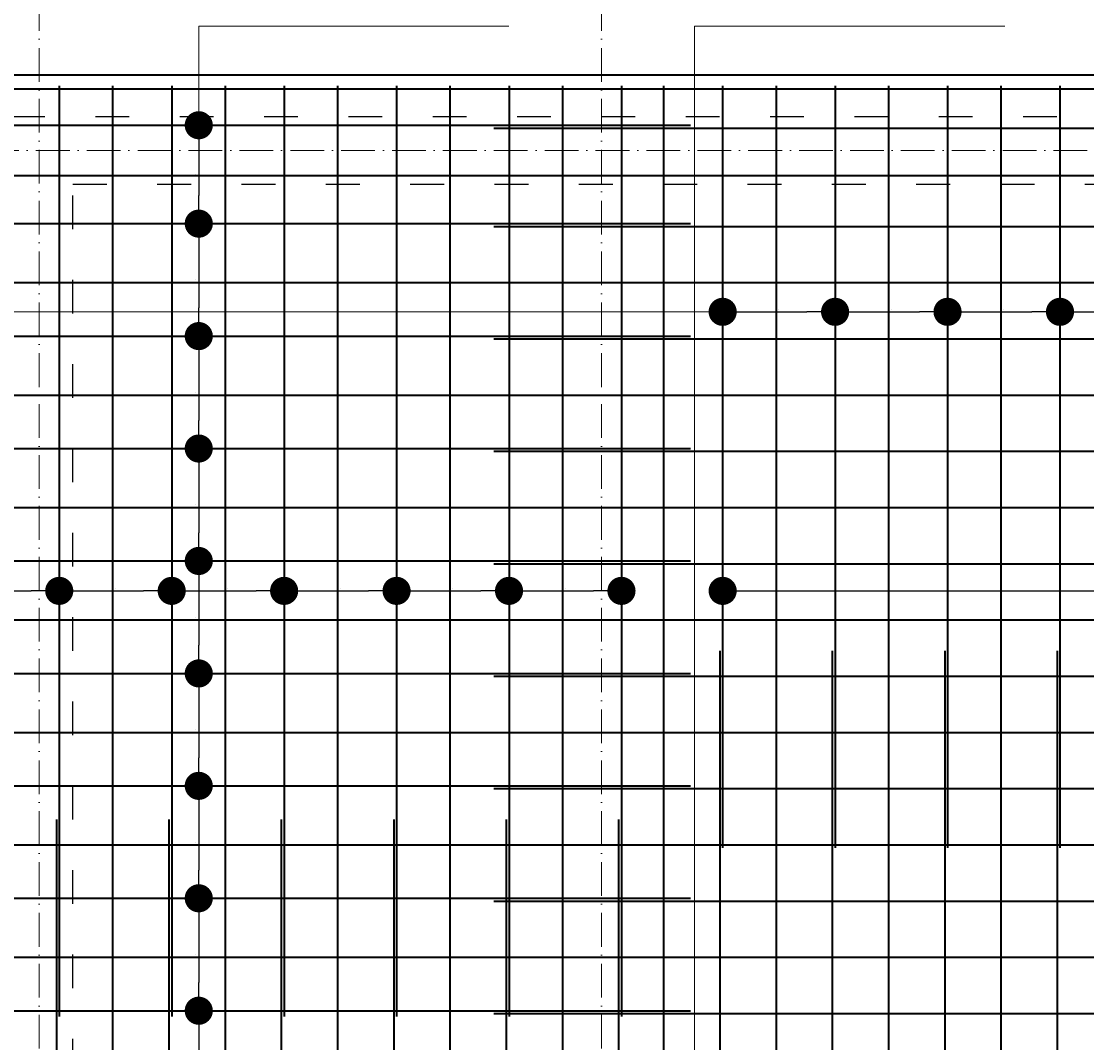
# Model space of a CAD drawing. Header units: millimetres. Extents: x 300938 to 312016, y 11971 to 20881.
# Tile 147 of 239: x 307064 to 307443, y 19262 to 19625. Entities that reach past the tile are written whole.
import ezdxf

# ---------------------------------------------------------------- set-up
doc = ezdxf.new("R2010")
doc.units = ezdxf.units.MM
doc.linetypes.add('ACAD_ISO03W100', pattern=[30, 12, -18])
doc.linetypes.add('ACAD_ISO10W100', pattern=[18, 12, -3, 0, -3])
for name, color, linetype, lineweight in [('konstrukcja', 3, 'Continuous', 35), ('konstrukcja wymiary', 1, 'Continuous', 13), ('osie', 5, 'ACAD_ISO10W100', 13), ('zbrojenie płyty', 141, 'Continuous', 35)]:
    doc.layers.add(name, color=color, linetype=linetype, lineweight=lineweight)
doc.layers.add('przerywane', color=6, linetype='ACAD_ISO03W100')
doc.styles.add('KONSTRUKCJA', font='romand.shx', dxfattribs={"oblique": 10})
doc.styles.get("Standard").update_dxf_attribs({"font": 'romand.shx', "oblique": 10})
doc.dimstyles.new('150', dxfattribs={"dimtxt": 10, "dimasz": 7, "dimexe": 1.25, "dimexo": 0.625, "dimgap": 3, "dimtad": 1, "dimdec": 0, "dimrnd": 0.5, "dimtxsty": 'KONSTRUKCJA', "dimblk": 'ARCHTICK', "dimcen": 2.5, "dimadec": 0, "dimazin": 0, "dimtfac": 1, "dimtdec": 0, "dimtix": 1, "dimtmove": 0, "dimatfit": 3, "dimfxl": 4, "dimfxlon": 1, "dimarcsym": 0})
doc.dimstyles.new('kropki', dxfattribs={"dimtxt": 0.001, "dimasz": 10, "dimexe": 1.25, "dimexo": 0.625, "dimgap": 1, "dimtad": 1, "dimtxsty": 'Standard', "dimblk": 'DOT', "dimcen": 2.5, "dimadec": 0, "dimazin": 0, "dimtfac": 1, "dimtmove": 0, "dimatfit": 3, "dimfxl": 1, "dimfxlon": 1, "dimarcsym": 0})

# ---------------------------------------------------------------- blocks, each defined once
blk = doc.blocks.new('_ArchTick')
at = {"color": 0, "linetype": 'ByBlock', "lineweight": 13, "const_width": 0.15}
blk.add_lwpolyline([(-0.5, -0.5), (0.5, 0.5)], dxfattribs=at)
blk = doc.blocks.new('*D373')
at = {"layer": 'Defpoints', "color": 0, "transparency": 16777216}
for p in [(307270.44, 19685.58), (307270.44, 19591.22), (307690.44, 19591.22)]:
    blk.add_point(p, dxfattribs=at)
at = {"layer": 'konstrukcja wymiary', "color": 0, "lineweight": -2, "transparency": 16777216}
for p, q in [((307270.44, 19681.58), (307270.44, 19686.83)), ((307690.44, 19685.58), (307270.44, 19685.58)), ((307690.44, 19681.58), (307690.44, 19686.83))]:
    blk.add_line(p, q, dxfattribs=at)
at = {"layer": 'konstrukcja wymiary', "color": 0, "lineweight": -2, "transparency": 16777216, "xscale": 7, "yscale": 7, "zscale": 7, "rotation": 180}
blk.add_blockref('_ArchTick', (307270.44, 19685.58), dxfattribs=at)
at = {"layer": 'konstrukcja wymiary', "color": 0, "lineweight": -2, "transparency": 16777216, "xscale": 7, "yscale": 7, "zscale": 7}
blk.add_blockref('_ArchTick', (307690.44, 19685.58), dxfattribs=at)
at = {"layer": 'konstrukcja wymiary', "color": 0, "transparency": 16777216, "insert": (307480.44, 19693.58), "char_height": 10, "attachment_point": 5, "style": 'KONSTRUKCJA'}
blk.add_mtext('420', dxfattribs=at)
blk = doc.blocks.new('*D374')
at = {"layer": 'Defpoints', "color": 0, "transparency": 16777216}
for p in [(307070.44, 19685.58), (307070.44, 19591.22), (307270.44, 19591.22)]:
    blk.add_point(p, dxfattribs=at)
at = {"layer": 'konstrukcja wymiary', "color": 0, "lineweight": -2, "transparency": 16777216}
for p, q in [((307070.44, 19681.58), (307070.44, 19686.83)), ((307270.44, 19685.58), (307070.44, 19685.58)), ((307270.44, 19681.58), (307270.44, 19686.83))]:
    blk.add_line(p, q, dxfattribs=at)
at = {"layer": 'konstrukcja wymiary', "color": 0, "lineweight": -2, "transparency": 16777216, "xscale": 7, "yscale": 7, "zscale": 7, "rotation": 180}
blk.add_blockref('_ArchTick', (307070.44, 19685.58), dxfattribs=at)
at = {"layer": 'konstrukcja wymiary', "color": 0, "lineweight": -2, "transparency": 16777216, "xscale": 7, "yscale": 7, "zscale": 7}
blk.add_blockref('_ArchTick', (307270.44, 19685.58), dxfattribs=at)
at = {"layer": 'konstrukcja wymiary', "color": 0, "transparency": 16777216, "insert": (307170.44, 19693.58), "char_height": 10, "attachment_point": 5, "style": 'KONSTRUKCJA'}
blk.add_mtext('200', dxfattribs=at)
blk = doc.blocks.new('*D375')
at = {"layer": 'Defpoints', "color": 0, "transparency": 16777216}
for p in [(306650.44, 19685.58), (306650.44, 19591.22), (307070.44, 19591.22)]:
    blk.add_point(p, dxfattribs=at)
at = {"layer": 'konstrukcja wymiary', "color": 0, "lineweight": -2, "transparency": 16777216}
for p, q in [((306650.44, 19681.58), (306650.44, 19686.83)), ((307070.44, 19685.58), (306650.44, 19685.58)), ((307070.44, 19681.58), (307070.44, 19686.83))]:
    blk.add_line(p, q, dxfattribs=at)
at = {"layer": 'konstrukcja wymiary', "color": 0, "lineweight": -2, "transparency": 16777216, "xscale": 7, "yscale": 7, "zscale": 7, "rotation": 180}
blk.add_blockref('_ArchTick', (306650.44, 19685.58), dxfattribs=at)
at = {"layer": 'konstrukcja wymiary', "color": 0, "lineweight": -2, "transparency": 16777216, "xscale": 7, "yscale": 7, "zscale": 7}
blk.add_blockref('_ArchTick', (307070.44, 19685.58), dxfattribs=at)
at = {"layer": 'konstrukcja wymiary', "color": 0, "transparency": 16777216, "insert": (306860.44, 19693.58), "char_height": 10, "attachment_point": 5, "style": 'KONSTRUKCJA'}
blk.add_mtext('420', dxfattribs=at)
blk = doc.blocks.new('*D376')
at = {"layer": 'Defpoints', "color": 0, "transparency": 16777216}
for p in [(308437.44, 19715.58), (306623.44, 19606.22), (308437.44, 19606.22)]:
    blk.add_point(p, dxfattribs=at)
at = {"layer": 'konstrukcja wymiary', "color": 0, "lineweight": -2, "transparency": 16777216}
for p, q in [((306623.44, 19711.58), (306623.44, 19716.83)), ((306623.44, 19715.58), (308437.44, 19715.58)), ((308437.44, 19711.58), (308437.44, 19716.83))]:
    blk.add_line(p, q, dxfattribs=at)
at = {"layer": 'konstrukcja wymiary', "color": 0, "lineweight": -2, "transparency": 16777216, "xscale": 7, "yscale": 7, "zscale": 7, "rotation": 180}
blk.add_blockref('_ArchTick', (306623.44, 19715.58), dxfattribs=at)
at = {"layer": 'konstrukcja wymiary', "color": 0, "lineweight": -2, "transparency": 16777216, "xscale": 7, "yscale": 7, "zscale": 7}
blk.add_blockref('_ArchTick', (308437.44, 19715.58), dxfattribs=at)
at = {"layer": 'konstrukcja wymiary', "color": 0, "transparency": 16777216, "insert": (307530.44, 19723.58), "char_height": 10, "attachment_point": 5, "style": 'KONSTRUKCJA'}
blk.add_mtext('1814', dxfattribs=at)
blk = doc.blocks.new('_Dot')
at = {"color": 0, "linetype": 'ByBlock', "lineweight": -2}
blk.add_line((-0.5, 0), (-1, 0), dxfattribs=at)
at = {"color": 0, "linetype": 'ByBlock', "const_width": 0.5}
blk.add_lwpolyline([(-0.25, 0, 1), (0.25, 0, 1)], format="xyb", close=True, dxfattribs=at)
blk = doc.blocks.new('*D440')
at = {"layer": 'Defpoints', "color": 0, "transparency": 16777216}
for p in [(307117.56, 19588.24), (307117.56, 19553.24), (307127.19, 19553.24)]:
    blk.add_point(p, dxfattribs=at)
at = {"layer": 'konstrukcja wymiary', "color": 0, "lineweight": -2, "transparency": 16777216}
for p, q in [((307126.19, 19588.24), (307128.44, 19588.24)), ((307127.19, 19578.24), (307127.19, 19563.24)), ((307126.19, 19553.24), (307128.44, 19553.24))]:
    blk.add_line(p, q, dxfattribs=at)
at = {"layer": 'konstrukcja wymiary', "color": 0, "lineweight": -2, "transparency": 16777216, "xscale": 10, "yscale": 10, "zscale": 10}
for p, rotation in [((307127.19, 19588.24), 90), ((307127.19, 19553.24), 270)]:
    blk.add_blockref('_Dot', p, dxfattribs=dict(at, rotation=rotation))
at = {"layer": 'konstrukcja wymiary', "color": 0, "transparency": 16777216, "insert": (307126.19, 19570.74), "char_height": 0.001, "attachment_point": 5, "rotation": 90}
blk.add_mtext('35', dxfattribs=at)
blk = doc.blocks.new('*D441')
at = {"layer": 'Defpoints', "color": 0, "transparency": 16777216}
for p in [(307117.56, 19553.24), (307117.56, 19513.24), (307127.19, 19513.24)]:
    blk.add_point(p, dxfattribs=at)
at = {"layer": 'konstrukcja wymiary', "color": 0, "lineweight": -2, "transparency": 16777216}
for p, q in [((307126.19, 19553.24), (307128.44, 19553.24)), ((307127.19, 19543.24), (307127.19, 19523.24)), ((307126.19, 19513.24), (307128.44, 19513.24))]:
    blk.add_line(p, q, dxfattribs=at)
at = {"layer": 'konstrukcja wymiary', "color": 0, "lineweight": -2, "transparency": 16777216, "xscale": 10, "yscale": 10, "zscale": 10}
for p, rotation in [((307127.19, 19553.24), 90), ((307127.19, 19513.24), 270)]:
    blk.add_blockref('_Dot', p, dxfattribs=dict(at, rotation=rotation))
at = {"layer": 'konstrukcja wymiary', "color": 0, "transparency": 16777216, "insert": (307126.19, 19533.24), "char_height": 0.001, "attachment_point": 5, "rotation": 90}
blk.add_mtext('40', dxfattribs=at)
blk = doc.blocks.new('*D442')
at = {"layer": 'Defpoints', "color": 0, "transparency": 16777216}
for p in [(307117.56, 19513.24), (307117.56, 19473.24), (307127.19, 19473.24)]:
    blk.add_point(p, dxfattribs=at)
at = {"layer": 'konstrukcja wymiary', "color": 0, "lineweight": -2, "transparency": 16777216}
for p, q in [((307126.19, 19513.24), (307128.44, 19513.24)), ((307127.19, 19503.24), (307127.19, 19483.24)), ((307126.19, 19473.24), (307128.44, 19473.24))]:
    blk.add_line(p, q, dxfattribs=at)
at = {"layer": 'konstrukcja wymiary', "color": 0, "lineweight": -2, "transparency": 16777216, "xscale": 10, "yscale": 10, "zscale": 10}
for p, rotation in [((307127.19, 19513.24), 90), ((307127.19, 19473.24), 270)]:
    blk.add_blockref('_Dot', p, dxfattribs=dict(at, rotation=rotation))
at = {"layer": 'konstrukcja wymiary', "color": 0, "transparency": 16777216, "insert": (307126.19, 19493.24), "char_height": 0.001, "attachment_point": 5, "rotation": 90}
blk.add_mtext('40', dxfattribs=at)
blk = doc.blocks.new('*D443')
at = {"layer": 'Defpoints', "color": 0, "transparency": 16777216}
for p in [(307117.56, 19473.24), (307117.56, 19433.24), (307127.19, 19433.24)]:
    blk.add_point(p, dxfattribs=at)
at = {"layer": 'konstrukcja wymiary', "color": 0, "lineweight": -2, "transparency": 16777216}
for p, q in [((307126.19, 19473.24), (307128.44, 19473.24)), ((307127.19, 19463.24), (307127.19, 19443.24)), ((307126.19, 19433.24), (307128.44, 19433.24))]:
    blk.add_line(p, q, dxfattribs=at)
at = {"layer": 'konstrukcja wymiary', "color": 0, "lineweight": -2, "transparency": 16777216, "xscale": 10, "yscale": 10, "zscale": 10}
for p, rotation in [((307127.19, 19473.24), 90), ((307127.19, 19433.24), 270)]:
    blk.add_blockref('_Dot', p, dxfattribs=dict(at, rotation=rotation))
at = {"layer": 'konstrukcja wymiary', "color": 0, "transparency": 16777216, "insert": (307126.19, 19453.24), "char_height": 0.001, "attachment_point": 5, "rotation": 90}
blk.add_mtext('40', dxfattribs=at)
blk = doc.blocks.new('*D444')
at = {"layer": 'Defpoints', "color": 0, "transparency": 16777216}
for p in [(307117.56, 19433.24), (307117.56, 19393.24), (307127.19, 19393.24)]:
    blk.add_point(p, dxfattribs=at)
at = {"layer": 'konstrukcja wymiary', "color": 0, "lineweight": -2, "transparency": 16777216}
for p, q in [((307126.19, 19433.24), (307128.44, 19433.24)), ((307127.19, 19423.24), (307127.19, 19403.24)), ((307126.19, 19393.24), (307128.44, 19393.24))]:
    blk.add_line(p, q, dxfattribs=at)
at = {"layer": 'konstrukcja wymiary', "color": 0, "lineweight": -2, "transparency": 16777216, "xscale": 10, "yscale": 10, "zscale": 10}
for p, rotation in [((307127.19, 19433.24), 90), ((307127.19, 19393.24), 270)]:
    blk.add_blockref('_Dot', p, dxfattribs=dict(at, rotation=rotation))
at = {"layer": 'konstrukcja wymiary', "color": 0, "transparency": 16777216, "insert": (307126.19, 19413.24), "char_height": 0.001, "attachment_point": 5, "rotation": 90}
blk.add_mtext('40', dxfattribs=at)
blk = doc.blocks.new('*D445')
at = {"layer": 'Defpoints', "color": 0, "transparency": 16777216}
for p in [(307117.56, 19393.24), (307117.56, 19353.24), (307127.19, 19353.24)]:
    blk.add_point(p, dxfattribs=at)
at = {"layer": 'konstrukcja wymiary', "color": 0, "lineweight": -2, "transparency": 16777216}
for p, q in [((307126.19, 19393.24), (307128.44, 19393.24)), ((307127.19, 19383.24), (307127.19, 19363.24)), ((307126.19, 19353.24), (307128.44, 19353.24))]:
    blk.add_line(p, q, dxfattribs=at)
at = {"layer": 'konstrukcja wymiary', "color": 0, "lineweight": -2, "transparency": 16777216, "xscale": 10, "yscale": 10, "zscale": 10}
for p, rotation in [((307127.19, 19393.24), 90), ((307127.19, 19353.24), 270)]:
    blk.add_blockref('_Dot', p, dxfattribs=dict(at, rotation=rotation))
at = {"layer": 'konstrukcja wymiary', "color": 0, "transparency": 16777216, "insert": (307126.19, 19373.24), "char_height": 0.001, "attachment_point": 5, "rotation": 90}
blk.add_mtext('40', dxfattribs=at)
blk = doc.blocks.new('*D446')
at = {"layer": 'Defpoints', "color": 0, "transparency": 16777216}
for p in [(307117.56, 19353.24), (307116.56, 19313.24), (307127.19, 19313.24)]:
    blk.add_point(p, dxfattribs=at)
at = {"layer": 'konstrukcja wymiary', "color": 0, "lineweight": -2, "transparency": 16777216}
for p, q in [((307126.19, 19353.24), (307128.44, 19353.24)), ((307127.19, 19343.24), (307127.19, 19323.24)), ((307126.19, 19313.24), (307128.44, 19313.24))]:
    blk.add_line(p, q, dxfattribs=at)
at = {"layer": 'konstrukcja wymiary', "color": 0, "lineweight": -2, "transparency": 16777216, "xscale": 10, "yscale": 10, "zscale": 10}
for p, rotation in [((307127.19, 19353.24), 90), ((307127.19, 19313.24), 270)]:
    blk.add_blockref('_Dot', p, dxfattribs=dict(at, rotation=rotation))
at = {"layer": 'konstrukcja wymiary', "color": 0, "transparency": 16777216, "insert": (307126.19, 19333.24), "char_height": 0.001, "attachment_point": 5, "rotation": 90}
blk.add_mtext('40', dxfattribs=at)
blk = doc.blocks.new('*D447')
at = {"layer": 'Defpoints', "color": 0, "transparency": 16777216}
for p in [(307116.56, 19313.24), (307116.56, 19273.24), (307127.19, 19273.24)]:
    blk.add_point(p, dxfattribs=at)
at = {"layer": 'konstrukcja wymiary', "color": 0, "lineweight": -2, "transparency": 16777216}
for p, q in [((307126.19, 19313.24), (307128.44, 19313.24)), ((307127.19, 19303.24), (307127.19, 19283.24)), ((307126.19, 19273.24), (307128.44, 19273.24))]:
    blk.add_line(p, q, dxfattribs=at)
at = {"layer": 'konstrukcja wymiary', "color": 0, "lineweight": -2, "transparency": 16777216, "xscale": 10, "yscale": 10, "zscale": 10}
for p, rotation in [((307127.19, 19313.24), 90), ((307127.19, 19273.24), 270)]:
    blk.add_blockref('_Dot', p, dxfattribs=dict(at, rotation=rotation))
at = {"layer": 'konstrukcja wymiary', "color": 0, "transparency": 16777216, "insert": (307126.19, 19293.24), "char_height": 0.001, "attachment_point": 5, "rotation": 90}
blk.add_mtext('40', dxfattribs=at)
blk = doc.blocks.new('*D448')
at = {"layer": 'Defpoints', "color": 0, "transparency": 16777216}
for p in [(307116.56, 19273.24), (307116.56, 19233.24), (307127.19, 19233.24)]:
    blk.add_point(p, dxfattribs=at)
at = {"layer": 'konstrukcja wymiary', "color": 0, "lineweight": -2, "transparency": 16777216}
for p, q in [((307126.19, 19273.24), (307128.44, 19273.24)), ((307127.19, 19263.24), (307127.19, 19243.24)), ((307126.19, 19233.24), (307128.44, 19233.24))]:
    blk.add_line(p, q, dxfattribs=at)
at = {"layer": 'konstrukcja wymiary', "color": 0, "lineweight": -2, "transparency": 16777216, "xscale": 10, "yscale": 10, "zscale": 10}
for p, rotation in [((307127.19, 19273.24), 90), ((307127.19, 19233.24), 270)]:
    blk.add_blockref('_Dot', p, dxfattribs=dict(at, rotation=rotation))
at = {"layer": 'konstrukcja wymiary', "color": 0, "transparency": 16777216, "insert": (307126.19, 19253.24), "char_height": 0.001, "attachment_point": 5, "rotation": 90}
blk.add_mtext('40', dxfattribs=at)
blk = doc.blocks.new('*D544')
at = {"layer": 'Defpoints', "color": 0, "transparency": 16777216}
for p in [(307077.56, 19422.6), (307037.56, 19412.24), (307077.56, 19412.24)]:
    blk.add_point(p, dxfattribs=at)
at = {"layer": 'konstrukcja wymiary', "color": 0, "lineweight": -2, "transparency": 16777216}
for p, q in [((307037.56, 19421.6), (307037.56, 19423.85)), ((307077.56, 19421.6), (307077.56, 19423.85)), ((307047.56, 19422.6), (307067.56, 19422.6))]:
    blk.add_line(p, q, dxfattribs=at)
at = {"layer": 'konstrukcja wymiary', "color": 0, "lineweight": -2, "transparency": 16777216, "xscale": 10, "yscale": 10, "zscale": 10, "rotation": 180}
blk.add_blockref('_Dot', (307037.56, 19422.6), dxfattribs=at)
at = {"layer": 'konstrukcja wymiary', "color": 0, "lineweight": -2, "transparency": 16777216, "xscale": 10, "yscale": 10, "zscale": 10}
blk.add_blockref('_Dot', (307077.56, 19422.6), dxfattribs=at)
at = {"layer": 'konstrukcja wymiary', "color": 0, "transparency": 16777216, "insert": (307057.56, 19423.61), "char_height": 0.001, "attachment_point": 5}
blk.add_mtext('40', dxfattribs=at)
blk = doc.blocks.new('*D545')
at = {"layer": 'Defpoints', "color": 0, "transparency": 16777216}
for p in [(307117.56, 19422.6), (307077.56, 19412.24), (307117.56, 19412.24)]:
    blk.add_point(p, dxfattribs=at)
at = {"layer": 'konstrukcja wymiary', "color": 0, "lineweight": -2, "transparency": 16777216}
for p, q in [((307077.56, 19421.6), (307077.56, 19423.85)), ((307117.56, 19421.6), (307117.56, 19423.85)), ((307087.56, 19422.6), (307107.56, 19422.6))]:
    blk.add_line(p, q, dxfattribs=at)
at = {"layer": 'konstrukcja wymiary', "color": 0, "lineweight": -2, "transparency": 16777216, "xscale": 10, "yscale": 10, "zscale": 10, "rotation": 180}
blk.add_blockref('_Dot', (307077.56, 19422.6), dxfattribs=at)
at = {"layer": 'konstrukcja wymiary', "color": 0, "lineweight": -2, "transparency": 16777216, "xscale": 10, "yscale": 10, "zscale": 10}
blk.add_blockref('_Dot', (307117.56, 19422.6), dxfattribs=at)
at = {"layer": 'konstrukcja wymiary', "color": 0, "transparency": 16777216, "insert": (307097.56, 19423.61), "char_height": 0.001, "attachment_point": 5}
blk.add_mtext('40', dxfattribs=at)
blk = doc.blocks.new('*D546')
at = {"layer": 'Defpoints', "color": 0, "transparency": 16777216}
for p in [(307157.56, 19422.6), (307117.56, 19412.24), (307157.56, 19412.24)]:
    blk.add_point(p, dxfattribs=at)
at = {"layer": 'konstrukcja wymiary', "color": 0, "lineweight": -2, "transparency": 16777216}
for p, q in [((307117.56, 19421.6), (307117.56, 19423.85)), ((307157.56, 19421.6), (307157.56, 19423.85)), ((307127.56, 19422.6), (307147.56, 19422.6))]:
    blk.add_line(p, q, dxfattribs=at)
at = {"layer": 'konstrukcja wymiary', "color": 0, "lineweight": -2, "transparency": 16777216, "xscale": 10, "yscale": 10, "zscale": 10, "rotation": 180}
blk.add_blockref('_Dot', (307117.56, 19422.6), dxfattribs=at)
at = {"layer": 'konstrukcja wymiary', "color": 0, "lineweight": -2, "transparency": 16777216, "xscale": 10, "yscale": 10, "zscale": 10}
blk.add_blockref('_Dot', (307157.56, 19422.6), dxfattribs=at)
at = {"layer": 'konstrukcja wymiary', "color": 0, "transparency": 16777216, "insert": (307137.56, 19423.61), "char_height": 0.001, "attachment_point": 5}
blk.add_mtext('40', dxfattribs=at)
blk = doc.blocks.new('*D547')
at = {"layer": 'Defpoints', "color": 0, "transparency": 16777216}
for p in [(307197.56, 19422.6), (307157.56, 19412.24), (307197.56, 19412.24)]:
    blk.add_point(p, dxfattribs=at)
at = {"layer": 'konstrukcja wymiary', "color": 0, "lineweight": -2, "transparency": 16777216}
for p, q in [((307157.56, 19421.6), (307157.56, 19423.85)), ((307197.56, 19421.6), (307197.56, 19423.85)), ((307167.56, 19422.6), (307187.56, 19422.6))]:
    blk.add_line(p, q, dxfattribs=at)
at = {"layer": 'konstrukcja wymiary', "color": 0, "lineweight": -2, "transparency": 16777216, "xscale": 10, "yscale": 10, "zscale": 10, "rotation": 180}
blk.add_blockref('_Dot', (307157.56, 19422.6), dxfattribs=at)
at = {"layer": 'konstrukcja wymiary', "color": 0, "lineweight": -2, "transparency": 16777216, "xscale": 10, "yscale": 10, "zscale": 10}
blk.add_blockref('_Dot', (307197.56, 19422.6), dxfattribs=at)
at = {"layer": 'konstrukcja wymiary', "color": 0, "transparency": 16777216, "insert": (307177.56, 19423.61), "char_height": 0.001, "attachment_point": 5}
blk.add_mtext('40', dxfattribs=at)
blk = doc.blocks.new('*D548')
at = {"layer": 'Defpoints', "color": 0, "transparency": 16777216}
for p in [(307237.56, 19422.6), (307197.56, 19412.24), (307237.56, 19412.24)]:
    blk.add_point(p, dxfattribs=at)
at = {"layer": 'konstrukcja wymiary', "color": 0, "lineweight": -2, "transparency": 16777216}
for p, q in [((307197.56, 19421.6), (307197.56, 19423.85)), ((307237.56, 19421.6), (307237.56, 19423.85)), ((307207.56, 19422.6), (307227.56, 19422.6))]:
    blk.add_line(p, q, dxfattribs=at)
at = {"layer": 'konstrukcja wymiary', "color": 0, "lineweight": -2, "transparency": 16777216, "xscale": 10, "yscale": 10, "zscale": 10, "rotation": 180}
blk.add_blockref('_Dot', (307197.56, 19422.6), dxfattribs=at)
at = {"layer": 'konstrukcja wymiary', "color": 0, "lineweight": -2, "transparency": 16777216, "xscale": 10, "yscale": 10, "zscale": 10}
blk.add_blockref('_Dot', (307237.56, 19422.6), dxfattribs=at)
at = {"layer": 'konstrukcja wymiary', "color": 0, "transparency": 16777216, "insert": (307217.56, 19423.61), "char_height": 0.001, "attachment_point": 5}
blk.add_mtext('40', dxfattribs=at)
blk = doc.blocks.new('*D549')
at = {"layer": 'Defpoints', "color": 0, "transparency": 16777216}
for p in [(307277.56, 19422.6), (307237.56, 19412.24), (307277.56, 19412.24)]:
    blk.add_point(p, dxfattribs=at)
at = {"layer": 'konstrukcja wymiary', "color": 0, "lineweight": -2, "transparency": 16777216}
for p, q in [((307237.56, 19421.6), (307237.56, 19423.85)), ((307277.56, 19421.6), (307277.56, 19423.85)), ((307247.56, 19422.6), (307267.56, 19422.6))]:
    blk.add_line(p, q, dxfattribs=at)
at = {"layer": 'konstrukcja wymiary', "color": 0, "lineweight": -2, "transparency": 16777216, "xscale": 10, "yscale": 10, "zscale": 10, "rotation": 180}
blk.add_blockref('_Dot', (307237.56, 19422.6), dxfattribs=at)
at = {"layer": 'konstrukcja wymiary', "color": 0, "lineweight": -2, "transparency": 16777216, "xscale": 10, "yscale": 10, "zscale": 10}
blk.add_blockref('_Dot', (307277.56, 19422.6), dxfattribs=at)
at = {"layer": 'konstrukcja wymiary', "color": 0, "transparency": 16777216, "insert": (307257.56, 19423.61), "char_height": 0.001, "attachment_point": 5}
blk.add_mtext('40', dxfattribs=at)
blk = doc.blocks.new('*D550')
at = {"layer": 'Defpoints', "color": 0, "transparency": 16777216}
for p in [(307787.44, 19422.6), (307313.56, 19412.24), (307787.44, 19412.24)]:
    blk.add_point(p, dxfattribs=at)
at = {"layer": 'konstrukcja wymiary', "color": 0, "lineweight": -2, "transparency": 16777216}
for p, q in [((307313.56, 19421.6), (307313.56, 19423.85)), ((307787.44, 19421.6), (307787.44, 19423.85)), ((307323.56, 19422.6), (307777.44, 19422.6))]:
    blk.add_line(p, q, dxfattribs=at)
at = {"layer": 'konstrukcja wymiary', "color": 0, "lineweight": -2, "transparency": 16777216, "xscale": 10, "yscale": 10, "zscale": 10, "rotation": 180}
blk.add_blockref('_Dot', (307313.56, 19422.6), dxfattribs=at)
at = {"layer": 'konstrukcja wymiary', "color": 0, "lineweight": -2, "transparency": 16777216, "xscale": 10, "yscale": 10, "zscale": 10}
blk.add_blockref('_Dot', (307787.44, 19422.6), dxfattribs=at)
at = {"layer": 'konstrukcja wymiary', "color": 0, "transparency": 16777216, "insert": (307550.5, 19423.61), "char_height": 0.001, "attachment_point": 5}
blk.add_mtext('473,88', dxfattribs=at)
blk = doc.blocks.new('*D567')
at = {"layer": 'Defpoints', "color": 0, "transparency": 16777216}
for p in [(307353.56, 19521.87), (307313.56, 19512.24), (307353.56, 19512.24)]:
    blk.add_point(p, dxfattribs=at)
at = {"layer": 'konstrukcja wymiary', "color": 0, "lineweight": -2, "transparency": 16777216}
for p, q in [((307313.56, 19520.87), (307313.56, 19523.12)), ((307353.56, 19520.87), (307353.56, 19523.12)), ((307323.56, 19521.87), (307343.56, 19521.87))]:
    blk.add_line(p, q, dxfattribs=at)
at = {"layer": 'konstrukcja wymiary', "color": 0, "lineweight": -2, "transparency": 16777216, "xscale": 10, "yscale": 10, "zscale": 10, "rotation": 180}
blk.add_blockref('_Dot', (307313.56, 19521.87), dxfattribs=at)
at = {"layer": 'konstrukcja wymiary', "color": 0, "lineweight": -2, "transparency": 16777216, "xscale": 10, "yscale": 10, "zscale": 10}
blk.add_blockref('_Dot', (307353.56, 19521.87), dxfattribs=at)
at = {"layer": 'konstrukcja wymiary', "color": 0, "transparency": 16777216, "insert": (307333.56, 19522.87), "char_height": 0.001, "attachment_point": 5}
blk.add_mtext('40', dxfattribs=at)
blk = doc.blocks.new('*D568')
at = {"layer": 'Defpoints', "color": 0, "transparency": 16777216}
for p in [(307393.56, 19521.87), (307353.56, 19512.24), (307393.56, 19512.24)]:
    blk.add_point(p, dxfattribs=at)
at = {"layer": 'konstrukcja wymiary', "color": 0, "lineweight": -2, "transparency": 16777216}
for p, q in [((307353.56, 19520.87), (307353.56, 19523.12)), ((307393.56, 19520.87), (307393.56, 19523.12)), ((307363.56, 19521.87), (307383.56, 19521.87))]:
    blk.add_line(p, q, dxfattribs=at)
at = {"layer": 'konstrukcja wymiary', "color": 0, "lineweight": -2, "transparency": 16777216, "xscale": 10, "yscale": 10, "zscale": 10, "rotation": 180}
blk.add_blockref('_Dot', (307353.56, 19521.87), dxfattribs=at)
at = {"layer": 'konstrukcja wymiary', "color": 0, "lineweight": -2, "transparency": 16777216, "xscale": 10, "yscale": 10, "zscale": 10}
blk.add_blockref('_Dot', (307393.56, 19521.87), dxfattribs=at)
at = {"layer": 'konstrukcja wymiary', "color": 0, "transparency": 16777216, "insert": (307373.56, 19522.87), "char_height": 0.001, "attachment_point": 5}
blk.add_mtext('40', dxfattribs=at)
blk = doc.blocks.new('*D569')
at = {"layer": 'Defpoints', "color": 0, "transparency": 16777216}
for p in [(307433.56, 19521.87), (307393.56, 19512.24), (307433.56, 19512.24)]:
    blk.add_point(p, dxfattribs=at)
at = {"layer": 'konstrukcja wymiary', "color": 0, "lineweight": -2, "transparency": 16777216}
for p, q in [((307393.56, 19520.87), (307393.56, 19523.12)), ((307433.56, 19520.87), (307433.56, 19523.12)), ((307403.56, 19521.87), (307423.56, 19521.87))]:
    blk.add_line(p, q, dxfattribs=at)
at = {"layer": 'konstrukcja wymiary', "color": 0, "lineweight": -2, "transparency": 16777216, "xscale": 10, "yscale": 10, "zscale": 10, "rotation": 180}
blk.add_blockref('_Dot', (307393.56, 19521.87), dxfattribs=at)
at = {"layer": 'konstrukcja wymiary', "color": 0, "lineweight": -2, "transparency": 16777216, "xscale": 10, "yscale": 10, "zscale": 10}
blk.add_blockref('_Dot', (307433.56, 19521.87), dxfattribs=at)
at = {"layer": 'konstrukcja wymiary', "color": 0, "transparency": 16777216, "insert": (307413.56, 19522.87), "char_height": 0.001, "attachment_point": 5}
blk.add_mtext('40', dxfattribs=at)
blk = doc.blocks.new('*D570')
at = {"layer": 'Defpoints', "color": 0, "transparency": 16777216}
for p in [(307473.56, 19521.87), (307433.56, 19512.24), (307473.56, 19512.24)]:
    blk.add_point(p, dxfattribs=at)
at = {"layer": 'konstrukcja wymiary', "color": 0, "lineweight": -2, "transparency": 16777216}
for p, q in [((307433.56, 19520.87), (307433.56, 19523.12)), ((307473.56, 19520.87), (307473.56, 19523.12)), ((307443.56, 19521.87), (307463.56, 19521.87))]:
    blk.add_line(p, q, dxfattribs=at)
at = {"layer": 'konstrukcja wymiary', "color": 0, "lineweight": -2, "transparency": 16777216, "xscale": 10, "yscale": 10, "zscale": 10, "rotation": 180}
blk.add_blockref('_Dot', (307433.56, 19521.87), dxfattribs=at)
at = {"layer": 'konstrukcja wymiary', "color": 0, "lineweight": -2, "transparency": 16777216, "xscale": 10, "yscale": 10, "zscale": 10}
blk.add_blockref('_Dot', (307473.56, 19521.87), dxfattribs=at)
at = {"layer": 'konstrukcja wymiary', "color": 0, "transparency": 16777216, "insert": (307453.56, 19522.87), "char_height": 0.001, "attachment_point": 5}
blk.add_mtext('40', dxfattribs=at)

msp = doc.modelspace()

# ---------------------------------------------------------------- linework, layer by layer
at = {"layer": 'konstrukcja'}
msp.add_lwpolyline([(307297.44, 18337.224), (306623.44, 18337.224), (306623.44, 19606.224), (308437.44, 19606.224), (308437.44, 18337.224), (307763.44, 18337.224)], dxfattribs=at)
at = {"layer": 'konstrukcja wymiary'}
for p, q in [((307127.195, 19578.243), (307127.195, 19623.437)), ((307237.527, 19623.437), (307127.195, 19623.437)), ((307303.553, 18952.243), (307303.553, 19623.437)), ((307413.885, 19623.437), (307303.553, 19623.437)), ((307343.558, 19521.869), (306552.526, 19521.869))]:
    msp.add_line(p, q, dxfattribs=at)
at = {"layer": 'osie'}
for p, q in [((307070.44, 19760.509), (307070.44, 18286.332)), ((307270.44, 19760.509), (307270.44, 18286.332)), ((306435.771, 19579.224), (308458.51, 19579.224))]:
    msp.add_line(p, q, dxfattribs=at)
at = {"layer": 'przerywane'}
for p, q in [((308422.44, 19591.224), (306638.44, 19591.224)), ((307082.44, 19011.224), (307082.44, 19567.224)), ((307082.44, 19567.224), (307678.44, 19567.224))]:
    msp.add_line(p, q, dxfattribs=at)
at = {"layer": 'zbrojenie płyty'}
for p, q in [((307077.558, 19602.224), (307077.558, 19271.224)), ((307096.558, 19602.224), (307096.558, 18602.224)), ((307117.558, 19602.224), (307117.558, 19271.224)), ((307136.558, 19602.224), (307136.558, 18602.224)), ((307157.558, 19602.224), (307157.558, 19271.224)), ((307176.558, 19602.224), (307176.558, 18602.224)), ((307197.558, 19602.224), (307197.558, 19271.224)), ((307216.558, 19602.224), (307216.558, 18602.224)), ((307237.558, 19602.224), (307237.558, 19271.224)), ((307256.558, 19602.224), (307256.558, 18602.224)), ((307277.558, 19602.224), (307277.558, 19271.224)), ((307292.558, 19602.224), (307292.558, 18602.224)), ((307313.558, 19602.224), (307313.558, 19331.224)), ((307332.558, 19602.224), (307332.558, 18602.224)), ((307353.558, 19602.224), (307353.558, 19331.224)), ((307372.558, 19602.224), (307372.558, 18602.224)), ((307393.558, 19602.224), (307393.558, 19331.224)), ((307412.558, 19602.224), (307412.558, 18602.224)), ((307433.558, 19602.224), (307433.558, 19331.224)), ((306930.44, 19601.143), (308130.44, 19601.143)), ((306627.44, 19588.243), (307302.132, 19588.243)), ((307232.132, 19587.243), (308432.132, 19587.243)), ((306930.44, 19570.377), (308130.44, 19570.377)), ((306627.44, 19553.243), (307302.132, 19553.243)), ((307232.132, 19552.243), (308432.132, 19552.243)), ((306930.44, 19532.243), (308130.44, 19532.243)), ((306627.44, 19513.243), (307302.132, 19513.243)), ((307232.132, 19512.243), (308432.132, 19512.243)), ((306930.44, 19492.243), (308130.44, 19492.243)), ((306627.44, 19473.243), (307302.132, 19473.243)), ((307232.132, 19472.243), (308432.132, 19472.243)), ((306930.44, 19452.243), (308130.44, 19452.243)), ((306627.44, 19433.243), (307302.132, 19433.243)), ((307232.132, 19432.243), (308432.132, 19432.243)), ((306930.44, 19412.243), (308130.44, 19412.243)), ((307312.558, 19401.224), (307312.558, 18401.224)), ((307352.558, 19401.224), (307352.558, 18401.224)), ((307392.558, 19401.224), (307392.558, 18401.224)), ((307432.558, 19401.224), (307432.558, 18401.224)), ((306627.44, 19393.243), (307302.132, 19393.243)), ((307232.132, 19392.243), (308432.132, 19392.243)), ((306930.44, 19372.243), (308130.44, 19372.243)), ((306627.44, 19353.243), (307302.132, 19353.243)), ((307232.132, 19352.243), (308432.132, 19352.243)), ((307076.558, 19341.224), (307076.558, 18341.224)), ((307116.558, 19341.224), (307116.558, 18341.224)), ((307156.558, 19341.224), (307156.558, 18341.224)), ((307196.558, 19341.224), (307196.558, 18341.224)), ((307236.558, 19341.224), (307236.558, 18341.224)), ((307276.558, 19341.224), (307276.558, 18341.224)), ((306930.44, 19332.243), (308130.44, 19332.243)), ((306627.44, 19313.243), (307302.132, 19313.243)), ((307232.132, 19312.243), (308432.132, 19312.243)), ((306930.44, 19292.243), (308130.44, 19292.243)), ((306627.44, 19273.243), (307302.132, 19273.243)), ((307232.132, 19272.243), (308432.132, 19272.243))]:
    msp.add_line(p, q, dxfattribs=at)

# ---------------------------------------------------------------- dimensions: what is measured, and where the dimension line sits
at = {"layer": 'konstrukcja wymiary'}
for base, p1, p2, dimstyle, picture, middle in [((308437.44, 19715.584), (306623.44, 19606.224), (308437.44, 19606.224), '150', '*D376', (307530.44, 19723.584)), ((306650.44, 19685.584), (307070.44, 19591.224), (306650.44, 19591.224), '150', '*D375', (306860.44, 19693.584)), ((307070.44, 19685.584), (307270.44, 19591.224), (307070.44, 19591.224), '150', '*D374', (307170.44, 19693.584)), ((307270.44, 19685.584), (307690.44, 19591.224), (307270.44, 19591.224), '150', '*D373', (307480.44, 19693.584)), ((307393.558, 19521.869), (307353.558, 19512.243), (307393.558, 19512.243), 'kropki', '*D568', (307373.558, 19522.87)), ((307433.558, 19521.869), (307393.558, 19512.243), (307433.558, 19512.243), 'kropki', '*D569', (307413.558, 19522.87)), ((307473.558, 19521.869), (307433.558, 19512.243), (307473.558, 19512.243), 'kropki', '*D570', (307453.558, 19522.87)), ((307077.558, 19422.605), (307037.558, 19412.243), (307077.558, 19412.243), 'kropki', '*D544', (307057.558, 19423.605)), ((307117.558, 19422.605), (307077.558, 19412.243), (307117.558, 19412.243), 'kropki', '*D545', (307097.558, 19423.605)), ((307157.558, 19422.605), (307117.558, 19412.243), (307157.558, 19412.243), 'kropki', '*D546', (307137.558, 19423.605)), ((307197.558, 19422.605), (307157.558, 19412.243), (307197.558, 19412.243), 'kropki', '*D547', (307177.558, 19423.605)), ((307237.558, 19422.605), (307197.558, 19412.243), (307237.558, 19412.243), 'kropki', '*D548', (307217.558, 19423.605)), ((307277.558, 19422.605), (307237.558, 19412.243), (307277.558, 19412.243), 'kropki', '*D549', (307257.558, 19423.605)), ((307787.44, 19422.605), (307313.558, 19412.243), (307787.44, 19412.243), 'kropki', '*D550', (307550.499, 19423.605))]:
    dim = msp.add_linear_dim(base=base, p1=p1, p2=p2, dimstyle=dimstyle, override={"dimtmove": 1}, dxfattribs=at)
    dim.commit()
    dim.dimension.update_dxf_attribs({"geometry": picture, "text_midpoint": middle})
dim = msp.add_linear_dim(base=(307127.195, 19553.243), p1=(307117.558, 19588.243), p2=(307117.558, 19553.243), angle=90, dimstyle='kropki', dxfattribs=at)
dim.commit()
dim.dimension.update_dxf_attribs({"geometry": '*D440', "text_midpoint": (307126.194, 19570.743)})
for base, p1, p2, picture, middle in [((307127.195, 19513.243), (307117.558, 19553.243), (307117.558, 19513.243), '*D441', (307126.194, 19533.243)), ((307127.195, 19473.243), (307117.558, 19513.243), (307117.558, 19473.243), '*D442', (307126.194, 19493.243)), ((307127.195, 19433.243), (307117.558, 19473.243), (307117.558, 19433.243), '*D443', (307126.194, 19453.243)), ((307127.195, 19393.243), (307117.558, 19433.243), (307117.558, 19393.243), '*D444', (307126.194, 19413.243)), ((307127.195, 19353.243), (307117.558, 19393.243), (307117.558, 19353.243), '*D445', (307126.194, 19373.243)), ((307127.195, 19313.243), (307117.558, 19353.243), (307116.558, 19313.243), '*D446', (307126.194, 19333.243)), ((307127.195, 19273.243), (307116.558, 19313.243), (307116.558, 19273.243), '*D447', (307126.194, 19293.243)), ((307127.195, 19233.243), (307116.558, 19273.243), (307116.558, 19233.243), '*D448', (307126.194, 19253.243))]:
    dim = msp.add_linear_dim(base=base, p1=p1, p2=p2, angle=90, dimstyle='kropki', override={"dimtmove": 1}, dxfattribs=at)
    dim.commit()
    dim.dimension.update_dxf_attribs({"geometry": picture, "text_midpoint": middle})
dim = msp.add_linear_dim(base=(307353.558, 19521.869), p1=(307313.558, 19512.243), p2=(307353.558, 19512.243), dimstyle='kropki', dxfattribs=at)
dim.commit()
dim.dimension.update_dxf_attribs({"geometry": '*D567', "text_midpoint": (307333.558, 19522.87)})

doc.saveas('drawing.dxf')
